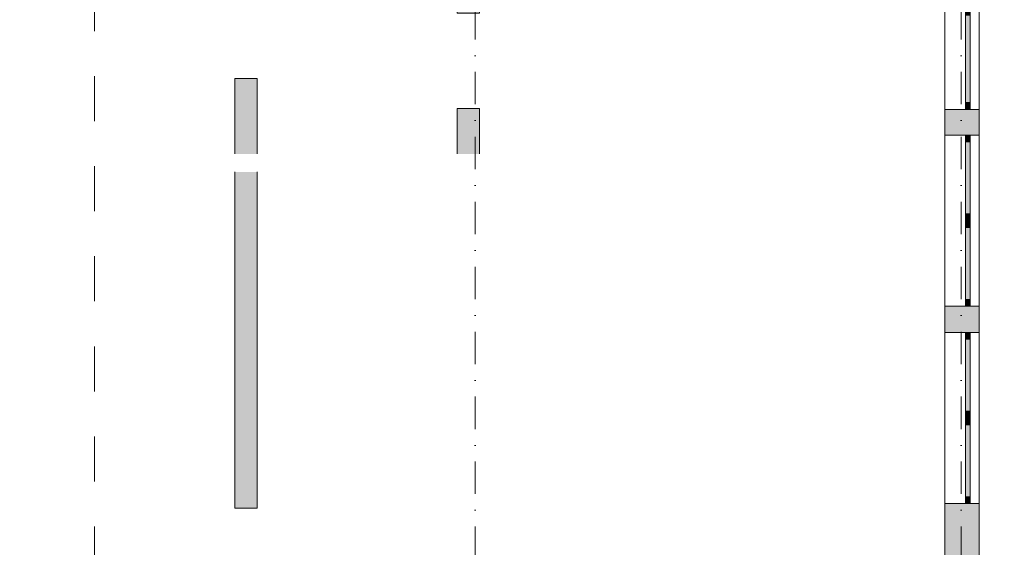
# Model space of a CAD drawing. Header units: centimetres. Extents: x -520 to 22173, y -1503 to 4054.
# Tile 69 of 82: x 18911 to 20005, y 729 to 1315. Entities that reach past the tile are written whole.
import ezdxf
from ezdxf.enums import TextEntityAlignment as Align

# ---------------------------------------------------------------- set-up
doc = ezdxf.new("R2010")
doc.units = ezdxf.units.CM
doc.header["$LTSCALE"] = 0.1
doc.header["$MEASUREMENT"] = 0
doc.linetypes.add('Kropki i Kreski', pattern=[720, 360, -180, 0, -180])
doc.linetypes.add('Przerywana długa', pattern=[1000, 500, -500])
for name, color, linetype in [('1_przekroje.K_IR', 7, 'Continuous'), ('2_stropy.ISTN', 7, 'Continuous'), ('2_ściany wewnętrzne.ISTN', 7, 'Continuous'), ('2_ściany zewnętrzne.ISTN', 7, 'Continuous'), ('4_osie.ISTN', 7, 'Continuous')]:
    doc.layers.add(name, color=color, linetype=linetype)
doc.styles.add('GENERATED_STYLE_1', font='txt')

# ---------------------------------------------------------------- blocks, each defined once
blk = doc.blocks.new('Strop_14_2', base_point=(19977.1, -429.4))
at = {"layer": '2_stropy.ISTN', "color": 252, "linetype": 'Continuous', "lineweight": 15, "flags": 128}
blk.add_lwpolyline([(19977.1, -429.4), (19977.1, -447.3), (21032.1, -447.3), (21032.1, 1338.9), (22172.6, 1338.9), (22172.6, 1972.7), (19977.1, 1972.7)], close=True, dxfattribs=at)
blk = doc.blocks.new('Strop_15_2', base_point=(18355.1, 1934.7))
at = {"layer": '2_stropy.ISTN', "color": 252, "linetype": 'Continuous', "lineweight": 15, "flags": 128}
blk.add_lwpolyline([(18355.1, 1934.7), (18355.1, -429.4), (19939.1, -429.4), (19939.1, 1934.7), (19422.1, 1934.7), (19421.9, 1514.6), (19116.8, 1514.6), (19116.8, 1934.7)], close=True, dxfattribs=at)
blk = doc.blocks.new('Strop_18_2', base_point=(18355.1, -429.2))
at = {"layer": '2_stropy.ISTN', "color": 252, "linetype": 'Continuous', "lineweight": 0, "flags": 128}
blk.add_lwpolyline([(18355.1, -429.2), (19939.1, -429.2), (19939.1, 1352.1), (19939.1, 1934.8), (19407.1, 1934.8), (19407.1, 1951.5), (19141.8, 1951.5), (19141.8, 1934.7), (18355.1, 1934.7)], close=True, dxfattribs=at)
blk = doc.blocks.new('Okno podwójne 22[21]_2', base_point=(17498.4, 381.6))
at = {"layer": '2_ściany zewnętrzne.ISTN', "linetype": 'Continuous', "lineweight": 0}
for points in [[(19962.1, 967.9), (19962.1, 960.4), (19967.1, 960.4), (19967.1, 967.9)], [(19967.1, 872.9), (19967.1, 880.4), (19962.1, 880.4), (19962.1, 872.9)], [(19962.1, 872.9), (19962.1, 865.4), (19967.1, 865.4), (19967.1, 872.9)], [(19967.1, 777.9), (19967.1, 785.4), (19962.1, 785.4), (19962.1, 777.9)]]:
    blk.add_hatch(color=252, dxfattribs=at).paths.add_polyline_path(points)
at = {"layer": '2_ściany zewnętrzne.ISTN', "linetype": 'Continuous', "lineweight": 0, "true_color": 0xffffff}
for points in [[(19967.1, 880.4), (19967.1, 960.4), (19962.1, 960.4), (19962.1, 880.4)], [(19967.1, 785.4), (19967.1, 865.4), (19962.1, 865.4), (19962.1, 785.4)]]:
    blk.add_hatch(color=7, dxfattribs=at).paths.add_polyline_path(points)
at = {"layer": '2_ściany zewnętrzne.ISTN', "color": 252, "linetype": 'Continuous', "lineweight": 0}
for p, q in [((19939.1, 777.9), (19939.1, 967.9)), ((19962.1, 967.9), (19939.1, 967.9)), ((19962.1, 967.9), (19962.1, 960.4)), ((19967.1, 967.9), (19962.1, 967.9)), ((19967.1, 967.9), (19962.1, 967.9)), ((19967.1, 960.4), (19967.1, 967.9)), ((19977.1, 967.9), (19967.1, 967.9)), ((19977.1, 777.9), (19977.1, 967.9)), ((19962.1, 960.4), (19967.1, 960.4)), ((19962.1, 960.4), (19962.1, 880.4)), ((19967.1, 880.4), (19967.1, 960.4)), ((19967.1, 880.4), (19962.1, 880.4)), ((19962.1, 880.4), (19962.1, 872.9)), ((19967.1, 872.9), (19967.1, 880.4)), ((19962.1, 872.9), (19962.1, 865.4)), ((19962.1, 865.4), (19967.1, 865.4)), ((19962.1, 865.4), (19962.1, 785.4)), ((19967.1, 865.4), (19967.1, 872.9)), ((19967.1, 785.4), (19967.1, 865.4)), ((19962.1, 777.9), (19939.1, 777.9)), ((19967.1, 785.4), (19962.1, 785.4)), ((19962.1, 785.4), (19962.1, 777.9)), ((19967.1, 777.9), (19962.1, 777.9)), ((19967.1, 777.9), (19962.1, 777.9)), ((19967.1, 777.9), (19967.1, 785.4)), ((19977.1, 777.9), (19967.1, 777.9))]:
    blk.add_line(p, q, dxfattribs=at)
blk = doc.blocks.new('Okno podwójne 22[22]_2', base_point=(17498.4, 381.6))
at = {"layer": '2_ściany zewnętrzne.ISTN', "linetype": 'Continuous', "lineweight": 0}
for points in [[(19962.1, 1187.1), (19962.1, 1179.6), (19967.1, 1179.6), (19967.1, 1187.1)], [(19967.1, 1092.1), (19967.1, 1099.6), (19962.1, 1099.6), (19962.1, 1092.1)], [(19962.1, 1092.1), (19962.1, 1084.6), (19967.1, 1084.6), (19967.1, 1092.1)], [(19967.1, 997.1), (19967.1, 1004.6), (19962.1, 1004.6), (19962.1, 997.1)]]:
    blk.add_hatch(color=252, dxfattribs=at).paths.add_polyline_path(points)
at = {"layer": '2_ściany zewnętrzne.ISTN', "linetype": 'Continuous', "lineweight": 0, "true_color": 0xffffff}
for points in [[(19967.1, 1099.6), (19967.1, 1179.6), (19962.1, 1179.6), (19962.1, 1099.6)], [(19967.1, 1004.6), (19967.1, 1084.6), (19962.1, 1084.6), (19962.1, 1004.6)]]:
    blk.add_hatch(color=7, dxfattribs=at).paths.add_polyline_path(points)
at = {"layer": '2_ściany zewnętrzne.ISTN', "color": 252, "linetype": 'Continuous', "lineweight": 0}
for p, q in [((19939.1, 997.1), (19939.1, 1187.1)), ((19962.1, 1187.1), (19939.1, 1187.1)), ((19962.1, 1187.1), (19962.1, 1179.6)), ((19967.1, 1187.1), (19962.1, 1187.1)), ((19967.1, 1187.1), (19962.1, 1187.1)), ((19967.1, 1179.6), (19967.1, 1187.1)), ((19977.1, 1187.1), (19967.1, 1187.1)), ((19977.1, 997.1), (19977.1, 1187.1)), ((19962.1, 1179.6), (19967.1, 1179.6)), ((19962.1, 1179.6), (19962.1, 1099.6)), ((19967.1, 1099.6), (19967.1, 1179.6)), ((19967.1, 1099.6), (19962.1, 1099.6)), ((19962.1, 1099.6), (19962.1, 1092.1)), ((19967.1, 1092.1), (19967.1, 1099.6)), ((19962.1, 1092.1), (19962.1, 1084.6)), ((19962.1, 1084.6), (19967.1, 1084.6)), ((19962.1, 1084.6), (19962.1, 1004.6)), ((19967.1, 1084.6), (19967.1, 1092.1)), ((19967.1, 1004.6), (19967.1, 1084.6)), ((19962.1, 997.1), (19939.1, 997.1)), ((19967.1, 1004.6), (19962.1, 1004.6)), ((19962.1, 1004.6), (19962.1, 997.1)), ((19967.1, 997.1), (19962.1, 997.1)), ((19967.1, 997.1), (19962.1, 997.1)), ((19967.1, 997.1), (19967.1, 1004.6)), ((19977.1, 997.1), (19967.1, 997.1))]:
    blk.add_line(p, q, dxfattribs=at)
blk = doc.blocks.new('Okno 22[26]_2', base_point=(17498.4, 381.6))
at = {"layer": '2_ściany zewnętrzne.ISTN', "linetype": 'Continuous', "lineweight": 0}
for points in [[(19967.1, 1327.6), (19962.1, 1327.6), (19962.1, 1320.1), (19967.1, 1320.1)], [(19962.1, 1215.6), (19967.1, 1215.6), (19967.1, 1223.1), (19962.1, 1223.1)]]:
    blk.add_hatch(color=252, dxfattribs=at).paths.add_polyline_path(points)
at = {"layer": '2_ściany zewnętrzne.ISTN', "linetype": 'Continuous', "lineweight": 0, "true_color": 0xffffff}
blk.add_hatch(color=7, dxfattribs=at).paths.add_polyline_path([(19967.1, 1320.1), (19962.1, 1320.1), (19962.1, 1223.1), (19967.1, 1223.1)])
at = {"layer": '2_ściany zewnętrzne.ISTN', "color": 252, "linetype": 'Continuous', "lineweight": 0}
for p, q in [((19939.1, 1327.6), (19939.1, 1215.6)), ((19962.1, 1327.6), (19939.1, 1327.6)), ((19962.1, 1320.1), (19962.1, 1327.6)), ((19967.1, 1327.6), (19962.1, 1327.6)), ((19967.1, 1327.6), (19962.1, 1327.6)), ((19967.1, 1327.6), (19967.1, 1320.1)), ((19977.1, 1327.6), (19967.1, 1327.6)), ((19977.1, 1327.6), (19977.1, 1215.6)), ((19967.1, 1320.1), (19962.1, 1320.1)), ((19962.1, 1223.1), (19962.1, 1320.1)), ((19967.1, 1320.1), (19967.1, 1223.1)), ((19962.1, 1215.6), (19939.1, 1215.6)), ((19962.1, 1215.6), (19962.1, 1223.1)), ((19962.1, 1223.1), (19967.1, 1223.1)), ((19967.1, 1215.6), (19962.1, 1215.6)), ((19967.1, 1215.6), (19962.1, 1215.6)), ((19967.1, 1223.1), (19967.1, 1215.6)), ((19977.1, 1215.6), (19967.1, 1215.6))]:
    blk.add_line(p, q, dxfattribs=at)
blk = doc.blocks.new('Ściana_42_2', base_point=(19949.1, 1944.7))
at = {"layer": '2_ściany zewnętrzne.ISTN', "linetype": 'Continuous', "lineweight": 0}
for points in [[(19939.1, 1187.1), (19977.1, 1187.1), (19977.1, 1215.6), (19939.1, 1215.6)], [(19939.1, 967.9), (19977.1, 967.9), (19977.1, 997.1), (19939.1, 997.1)], [(19939.1, 601.1), (19977.1, 601.1), (19977.1, 777.9), (19939.1, 777.9)]]:
    blk.add_hatch(color=252, dxfattribs=at).paths.add_polyline_path(points)
at = {"layer": '2_ściany zewnętrzne.ISTN', "color": 252, "linetype": 'Continuous', "lineweight": 0}
for p, q in [((19962.1, 1215.6), (19939.1, 1215.6)), ((19967.1, 1215.6), (19962.1, 1215.6)), ((19977.1, 1215.6), (19967.1, 1215.6)), ((19962.1, 1187.1), (19939.1, 1187.1)), ((19967.1, 1187.1), (19962.1, 1187.1)), ((19977.1, 1187.1), (19967.1, 1187.1)), ((19962.1, 997.1), (19939.1, 997.1)), ((19967.1, 997.1), (19962.1, 997.1)), ((19977.1, 997.1), (19967.1, 997.1)), ((19962.1, 967.9), (19939.1, 967.9)), ((19967.1, 967.9), (19962.1, 967.9)), ((19977.1, 967.9), (19967.1, 967.9)), ((19962.1, 777.9), (19939.1, 777.9)), ((19967.1, 777.9), (19962.1, 777.9)), ((19977.1, 777.9), (19967.1, 777.9))]:
    blk.add_line(p, q, dxfattribs=at)
at = {"layer": '2_ściany zewnętrzne.ISTN', "color": 252, "linetype": 'Continuous', "lineweight": 0, "flags": 128}
for points in [[(19939.1, 1215.6), (19939.1, 1187.1)], [(19977.1, 1187.1), (19977.1, 1215.6)], [(19939.1, 997.1), (19939.1, 967.9)], [(19977.1, 967.9), (19977.1, 997.1)], [(19939.1, 777.9), (19939.1, 601.1)], [(19977.1, 601.1), (19977.1, 777.9)]]:
    blk.add_lwpolyline(points, dxfattribs=at)
at = {"layer": '2_ściany zewnętrzne.ISTN', "color": 252, "linetype": 'Continuous', "lineweight": 0}
for name in ['Okno 22[26]_2', 'Okno podwójne 22[22]_2', 'Okno podwójne 22[21]_2']:
    blk.add_blockref(name, (17498.4, 381.6), dxfattribs=at)
blk = doc.blocks.new('Ściana_46_2', base_point=(19150.1, 772.7))
at = {"layer": '2_ściany wewnętrzne.ISTN', "linetype": 'Continuous', "lineweight": 0}
for points in [[(19175.1, 1249.8), (19150.1, 1249.8), (19150.1, 1166.1), (19175.1, 1166.1)], [(19175.1, 1146.1), (19150.1, 1146.1), (19150.1, 772.7), (19175.1, 772.7)]]:
    blk.add_hatch(color=252, dxfattribs=at).paths.add_polyline_path(points)
at = {"layer": '2_ściany wewnętrzne.ISTN', "color": 252, "linetype": 'Continuous', "lineweight": 0, "flags": 128}
for points in [[(19175.1, 1249.8), (19150.1, 1249.8)], [(19150.1, 1249.8), (19150.1, 1166.1)], [(19175.1, 1166.1), (19175.1, 1249.8)], [(19150.1, 1146.1), (19150.1, 772.7)], [(19175.1, 772.7), (19175.1, 1146.1)], [(19150.1, 772.7), (19175.1, 772.7)]]:
    blk.add_lwpolyline(points, dxfattribs=at)
blk = doc.blocks.new('Otwór drzwiowy_ prostokątny 22[8]_2', base_point=(17498.4, 381.6))
at = {"layer": '2_ściany wewnętrzne.ISTN', "color": 252, "linetype": 'Continuous', "lineweight": 0}
for p, q in [((19422.1, 1322.4), (19397.1, 1322.4)), ((19422.1, 1216.4), (19397.1, 1216.4))]:
    blk.add_line(p, q, dxfattribs=at)
blk = doc.blocks.new('Ściana_57_2', base_point=(19397.1, 1372.7))
at = {"layer": '2_ściany wewnętrzne.ISTN', "linetype": 'Continuous', "lineweight": 0}
for points in [[(19397.1, 1347.7), (19397.1, 1322.4), (19422.1, 1322.4), (19422.1, 1347.7)], [(19397.1, 1166.1), (19422.1, 1166.1), (19422.1, 1216.4), (19397.1, 1216.4)]]:
    blk.add_hatch(color=252, dxfattribs=at).paths.add_polyline_path(points)
at = {"layer": '2_ściany wewnętrzne.ISTN', "color": 252, "linetype": 'Continuous', "lineweight": 0}
for p, q in [((19422.1, 1322.4), (19397.1, 1322.4)), ((19422.1, 1216.4), (19397.1, 1216.4))]:
    blk.add_line(p, q, dxfattribs=at)
at = {"layer": '2_ściany wewnętrzne.ISTN', "color": 252, "linetype": 'Continuous', "lineweight": 0, "flags": 128}
for points in [[(19397.1, 1347.7), (19397.1, 1322.4)], [(19422.1, 1322.4), (19422.1, 1347.7)], [(19397.1, 1216.4), (19397.1, 1166.1)], [(19422.1, 1166.1), (19422.1, 1216.4)]]:
    blk.add_lwpolyline(points, dxfattribs=at)
at = {"layer": '2_ściany wewnętrzne.ISTN', "color": 252, "linetype": 'Continuous', "lineweight": 0}
blk.add_blockref('Otwór drzwiowy_ prostokątny 22[8]_2', (17498.4, 381.6), dxfattribs=at)
blk = doc.blocks.new('Standardowy znacznik osi[14]_2', base_point=(19417.1, -1041.8))
at = {"layer": '4_osie.ISTN', "color": 252, "linetype": 'Kropki i Kreski', "lineweight": 0}
blk.add_line((19417.1, -941.8), (19417.1, 2778.3), dxfattribs=at)
at = {"layer": '4_osie.ISTN', "color": 252, "lineweight": 0, "style": 'GENERATED_STYLE_1'}
for tag, p in [('AC_MarkerText_1_1', (19417.1, 2920)), ('AC_MarkerText_1_0', (19417.1, -1080.1))]:
    blk.add_attdef(tag, text='', height=35, rotation=360, dxfattribs=at).set_placement(p, align=Align.MIDDLE_CENTER)
blk = doc.blocks.new('Standardowy znacznik osi[15]_2', base_point=(19957.1, -1041.8))
at = {"layer": '4_osie.ISTN', "color": 252, "linetype": 'Kropki i Kreski', "lineweight": 0}
blk.add_line((19957.1, -941.8), (19957.1, 2778.3), dxfattribs=at)
at = {"layer": '4_osie.ISTN', "color": 252, "lineweight": 0, "style": 'GENERATED_STYLE_1'}
for tag, p in [('AC_MarkerText_1_1', (19957.1, 2920.3)), ('AC_MarkerText_1_0', (19957.1, -1079.8))]:
    blk.add_attdef(tag, text='', height=35, rotation=360, dxfattribs=at).set_placement(p, align=Align.MIDDLE_CENTER)
blk = doc.blocks.new('Płaszczyzna odcinająca_5_2', base_point=(18994.3, 2567.5))
at = {"layer": '1_przekroje.K_IR', "color": 7, "linetype": 'Przerywana długa', "lineweight": 15}
blk.add_line((18994.3, 2552.5), (18994.3, -706.4), dxfattribs=at)

msp = doc.modelspace()

# ---------------------------------------------------------------- block references
at = {"layer": '1_przekroje.K_IR', "color": 7, "lineweight": 15}
msp.add_blockref('Płaszczyzna odcinająca_5_2', (18994.3, 2567.5), dxfattribs=at)
at = {"layer": '2_stropy.ISTN', "color": 252, "linetype": 'Continuous', "lineweight": 0}
for name, p in [('Strop_14_2', (19977.1, -429.4)), ('Strop_18_2', (18355.1, -429.2)), ('Strop_15_2', (18355.1, 1934.7))]:
    msp.add_blockref(name, p, dxfattribs=at)
at = {"layer": '2_ściany wewnętrzne.ISTN', "color": 252, "lineweight": 0}
for name, p in [('Ściana_57_2', (19397.1, 1372.7)), ('Ściana_46_2', (19150.1, 772.7))]:
    msp.add_blockref(name, p, dxfattribs=at)
at = {"layer": '2_ściany zewnętrzne.ISTN', "color": 252, "lineweight": 0}
msp.add_blockref('Ściana_42_2', (19949.1, 1944.7), dxfattribs=at)
at = {"layer": '4_osie.ISTN', "color": 252, "linetype": 'Continuous', "lineweight": 0}
for name, p in [('Standardowy znacznik osi[14]_2', (19417.1, -1041.8)), ('Standardowy znacznik osi[15]_2', (19957.1, -1041.8))]:
    msp.add_blockref(name, p, dxfattribs=at)

doc.saveas('drawing.dxf')
